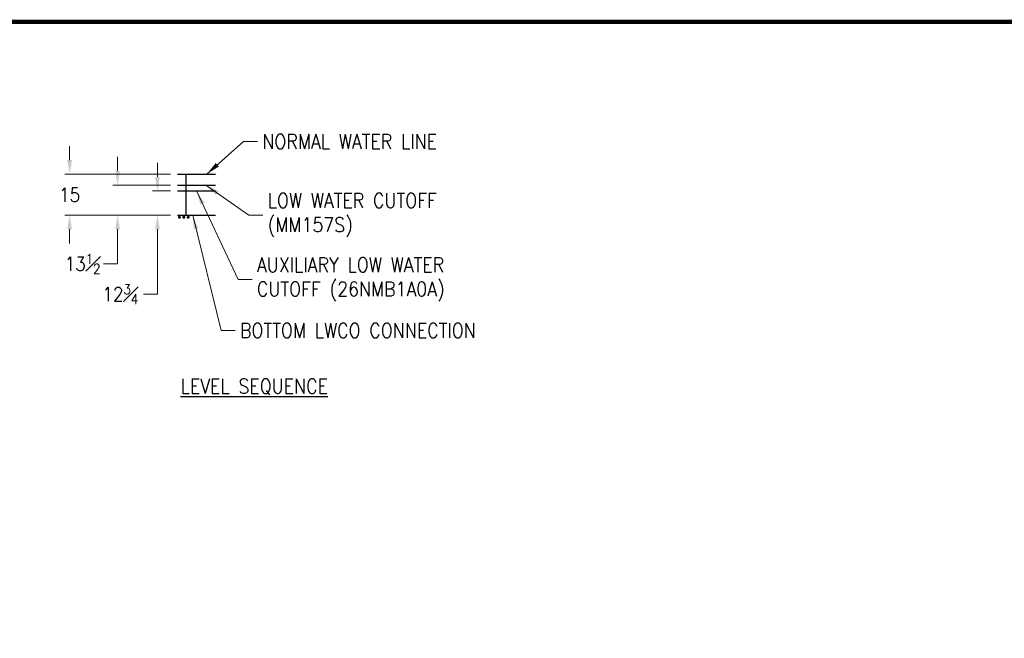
# Model space of a CAD drawing. Extents: x 0 to 796, y 0 to 496.
# Tile 191 of 242: x 306 to 551, y 342 to 496. Entities that reach past the tile are written whole.
import ezdxf
from ezdxf.enums import TextEntityAlignment as Align

# ---------------------------------------------------------------- set-up
doc = ezdxf.new("R2010")
doc.units = 0
doc.header["$LTSCALE"] = 12
doc.header["$MEASUREMENT"] = 0
doc.header["$PDMODE"] = 1
doc.layers.get('0').update_dxf_attribs({"linetype": 'CONTINUOUS'})
doc.layers.get('Defpoints').update_dxf_attribs({"linetype": 'CONTINUOUS'})
doc.layers.add('D', color=2, linetype='CONTINUOUS')
doc.layers.add('X', color=1, linetype='CONTINUOUS')
doc.styles.get("Standard").update_dxf_attribs({"font": 'SIMPLEX.SHX', "width": 0.875})
doc.dimstyles.get("Standard").update_dxf_attribs({"dimscale": 28, "dimtxt": 0.125, "dimasz": 0.125, "dimexe": 0.04375, "dimexo": 0.0625, "dimgap": 0.04375, "dimtad": 0, "dimtih": 1, "dimtoh": 1, "dimdec": 4, "dimzin": 12, "dimdsep": 46, "dimlunit": 5, "dimtxsty": 'Standard', "dimcen": 0, "dimclrd": 256, "dimclre": 256, "dimclrt": 256, "dimadec": 1, "dimazin": 3, "dimtfac": 0.875, "dimtdec": 4, "dimtofl": 0, "dimtmove": 0, "dimatfit": 2, "dimfxl": 1, "dimtolj": 1, "dimtzin": 12, "dimlwd": 13, "dimlwe": 13, "dimarcsym": 0})

# ---------------------------------------------------------------- blocks, each defined once
blk = doc.blocks.new('*D154')
at = {"layer": 'D', "lineweight": 13, "transparency": 16777216}
for p, q in [((318.29, 461), (318.29, 464.5)), ((343.42, 457.5), (317.07, 457.5)), ((343.42, 447.27), (317.07, 447.27)), ((318.29, 443.77), (318.29, 440.27))]:
    blk.add_line(p, q, dxfattribs=at)
at = {"layer": 'D', "transparency": 16777216}
for points in [[(317.71, 461), (318.88, 461), (318.29, 457.5)], [(317.71, 443.77), (318.88, 443.77), (318.29, 447.27)]]:
    blk.add_solid(points, dxfattribs=at)
at = {"layer": 'Defpoints', "color": 0, "transparency": 16777216}
for p in [(318.29, 457.5), (345.17, 457.5), (345.17, 447.27)]:
    blk.add_point(p, dxfattribs=at)
at = {"layer": 'D', "transparency": 16777216, "insert": (318.29, 452.38), "char_height": 3.5, "attachment_point": 5}
blk.add_mtext('\\A1;15', dxfattribs=at)
blk = doc.blocks.new('*D155')
at = {"layer": 'D', "lineweight": 13, "transparency": 16777216}
for p, q in [((340.15, 456.82), (340.15, 460.32)), ((343.42, 453.32), (338.92, 453.32)), ((343.42, 447.27), (338.92, 447.27)), ((340.15, 443.77), (340.15, 427.62)), ((340.15, 427.62), (336.65, 427.62))]:
    blk.add_line(p, q, dxfattribs=at)
at = {"layer": 'D', "transparency": 16777216}
for points in [[(339.56, 456.82), (340.73, 456.82), (340.15, 453.32)], [(339.56, 443.77), (340.73, 443.77), (340.15, 447.27)]]:
    blk.add_solid(points, dxfattribs=at)
at = {"layer": 'Defpoints', "color": 0, "transparency": 16777216}
for p in [(345.17, 453.32), (340.15, 447.27), (345.17, 447.27)]:
    blk.add_point(p, dxfattribs=at)
at = {"layer": 'D', "transparency": 16777216, "insert": (330.91, 427.62), "char_height": 3.5, "attachment_point": 5}
blk.add_mtext('\\A1;12{\\H0.7x;\\S3#4;}', dxfattribs=at)
blk = doc.blocks.new('*D156')
at = {"layer": 'D', "lineweight": 13, "transparency": 16777216}
for p, q in [((330.24, 458.29), (330.24, 461.79)), ((343.42, 454.79), (329.02, 454.79)), ((343.42, 447.27), (329.02, 447.27)), ((330.24, 443.77), (330.24, 435.15)), ((330.24, 435.15), (326.74, 435.15))]:
    blk.add_line(p, q, dxfattribs=at)
at = {"layer": 'D', "transparency": 16777216}
for points in [[(329.66, 458.29), (330.82, 458.29), (330.24, 454.79)], [(329.66, 443.77), (330.82, 443.77), (330.24, 447.27)]]:
    blk.add_solid(points, dxfattribs=at)
at = {"layer": 'Defpoints', "color": 0, "transparency": 16777216}
for p in [(345.17, 454.79), (330.24, 447.27), (345.17, 447.27)]:
    blk.add_point(p, dxfattribs=at)
at = {"layer": 'D', "transparency": 16777216, "insert": (321.51, 435.15), "char_height": 3.5, "attachment_point": 5}
blk.add_mtext('\\A1;13{\\H0.7x;\\S1#2;}', dxfattribs=at)

msp = doc.modelspace()

# ---------------------------------------------------------------- linework, layer by layer
for p, q in [((345.16526, 457.49972), (354.59313, 457.49972)), ((347.29738, 447.26904), (347.29738, 457.49972)), ((345.16526, 454.78687), (354.59313, 454.78687)), ((345.16526, 453.32124), (354.59313, 453.32124)), ((345.16526, 447.26904), (354.59313, 447.26904))]:
    msp.add_line(p, q)
at = {"const_width": 0.36897}
for points in [[(345.78936, 446.77415, -1), (345.42039, 446.77415, -1)], [(346.88786, 446.77415, -1), (346.51889, 446.77415, -1)], [(347.61739, 446.77415, 1), (347.98636, 446.77415, 1)]]:
    msp.add_lwpolyline(points, format="xyb", close=True, dxfattribs=at)
at = {"layer": 'X', "const_width": 1.1}
msp.add_lwpolyline([(794.72091, 495.39632), (0.97091, 495.39632), (795.25805, 495.39632), (795.25805, 1.1444), (0.97091, 1.1444), (0.97091, 495.39632), (0.97091, 2.34215)], dxfattribs=at)

# ---------------------------------------------------------------- texts
at = {"layer": 'D', "width": 0.875}
msp.add_text('%%ULEVEL SEQUENCE', height=3.6209715, dxfattribs=at).set_placement((364.22697, 402.9199), align=Align.CENTER)
at = {"layer": 'D', "char_height": 3.6209715, "attachment_point": 4}
for s, insert in [('\\A1;NORMAL WATER LINE', (366.24255, 465.62221)), ('\\A1;LOW WATER CUTOFF\\P(MM157S)', (367.56857, 447.32555)), ('\\A1;AUXILIARY LOW WATER\\PCUTOFF (26NMB1A0A)', (364.89631, 431.3177)), ('\\A1;BOTTOM LWCO CONNECTION', (360.683, 418.58915))]:
    msp.add_mtext(s, dxfattribs=dict(at, insert=insert))

# ---------------------------------------------------------------- dimensions: what is measured, and where the dimension line sits
at = {"layer": 'D'}
for base, p1, p2, text, picture, middle in [((318.29192, 457.49972), (345.16526, 447.26904), (345.16526, 457.49972), '15', '*D154', (318.29192, 452.38438)), ((330.24109, 447.26904), (345.16526, 454.78687), (345.16526, 447.26904), '13{\\H0.7x;\\S1#2;}', '*D156', (321.51297, 435.14733)), ((340.1462, 447.26904), (345.16526, 453.32124), (345.16526, 447.26904), '12{\\H0.7x;\\S3#4;}', '*D155', (330.90766, 427.61763))]:
    dim = msp.add_linear_dim(base=base, p1=p1, p2=p2, angle=90, text=text, dimstyle='Standard', dxfattribs=at)
    dim.commit()
    dim.dimension.update_dxf_attribs({"geometry": picture, "text_midpoint": middle, "dimtype": 160})

# ---------------------------------------------------------------- leaders
at = {"layer": 'D', "annotation_type": 0, "has_hookline": 1, "hookline_direction": 0}
for points in [[(352.42054, 457.49972), (361.53556, 465.62221), (365.03556, 465.62221)], [(349.8792, 453.32124), (360.18932, 431.3177), (363.68932, 431.3177)], [(352.17668, 454.78687), (362.86158, 447.32555), (366.36158, 447.32555)], [(348.91408, 447.26904), (355.97601, 418.58915), (359.47601, 418.58915)]]:
    msp.add_leader(points, dimstyle='Standard', override={"dimgap": 0.03125, "dimtad": 0}, dxfattribs=at)

doc.saveas('drawing.dxf')
